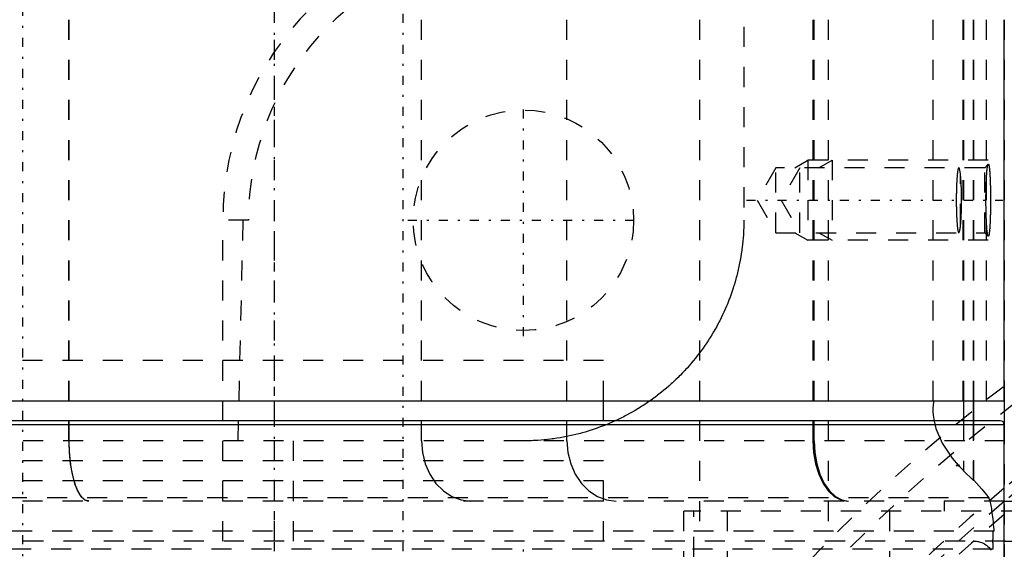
# Model space of a CAD drawing. Extents: x -545 to 345, y -109 to 109.
# Tile 15 of 19: x -100 to -51, y 59 to 85. Entities that reach past the tile are written whole.
import ezdxf

# ---------------------------------------------------------------- set-up
doc = ezdxf.new("R2010")
doc.units = 0
doc.linetypes.add('CENTER', pattern=[1.5, 0.45, -0.5, 0.05, -0.5])
doc.linetypes.add('DASHED', pattern=[2, 1, -1])
for name, color, linetype in [('AM_0', 7, 'CONTINUOUS'), ('AM_3', 7, 'DASHED'), ('AM_7', 7, 'CENTER')]:
    doc.layers.add(name, color=color, linetype=linetype)

msp = doc.modelspace()

# ---------------------------------------------------------------- linework, layer by layer
at = {"layer": 'AM_0', "color": 7, "linetype": 'CONTINUOUS'}
for p, q in [((-51, 66), (-51, 85)), ((-149, 66), (-51, 66)), ((-71, 65), (-71, 66)), ((-53.039, 66), (-53.039, 65)), ((-52.56, 66), (-52.56, 65)), ((-52.525, 65), (-52.525, 66)), ((-51.002, 66), (-51.002, 64.831)), ((-51.2, 65), (-148.8, 65)), ((-51, 64.8), (-149, 64.8)), ((-51, 58), (-51, 64.8)), ((-51, 61), (37, 61)), ((-51.013, 59), (-42, 59))]:
    msp.add_line(p, q, dxfattribs=at)
for points in [[(-54.53, 66, 0), (-54.54, 65.927, 0), (-54.553, 65.781, 0), (-54.56, 65.635, 0), (-54.561, 65.562, 0)], [(-54.561, 65.562, 0), (-54.56, 65.467, 0), (-54.548, 65.276, 0), (-54.524, 65.085, 0), (-54.508, 64.99, 0)]]:
    msp.add_polyline3d(points, dxfattribs=at)
msp.add_arc((-51.2, 64.8), 0.2, 0, 90, dxfattribs=at)
at = {"layer": 'AM_3', "color": 6, "linetype": 'DASHED'}
for p, q in [((-87.43, 59), (-87.43, 99)), ((-64, 88.644), (-64, 75)), ((-97.697, 64), (-97.697, 85)), ((-97.671, 64), (-97.671, 85)), ((-80.09, 64), (-80.09, 85)), ((-72.829, 64), (-72.829, 85)), ((-66.217, 85), (-66.217, 59)), ((-60.55, 85), (-60.55, 64)), ((-60.493, 64), (-60.493, 85)), ((-59.789, 85), (-59.789, 59)), ((-54.561, 85), (-54.561, 65.562)), ((-53.064, 85), (-53.064, 66)), ((-53.039, 85), (-53.039, 66)), ((-53.035, 66), (-53.035, 85)), ((-52.56, 85), (-52.56, 66)), ((-52.525, 66), (-52.525, 85)), ((-51.903, 85), (-51.903, 66)), ((-51.002, 85), (-51.002, 66)), ((-61.456, 77.621), (-60.8, 78)), ((-51.805, 78), (-60.8, 78)), ((-60.8, 78), (-60.8, 74)), ((-60.256, 77.621), (-59.6, 78)), ((-59.6, 78), (-59.6, 74)), ((-51.805, 77.795), (-51.979, 77.621)), ((-62.4, 77.621), (-63.336, 76)), ((-51.979, 77.621), (-62.4, 77.621)), ((-62.4, 74.379), (-62.4, 77.621)), ((-61.2, 77.621), (-62.136, 76)), ((-61.2, 74.379), (-61.2, 77.621)), ((-53.179, 74.812), (-53.179, 77.188)), ((-51.979, 74.379), (-51.979, 77.621)), ((-63.336, 76), (-62.4, 74.379)), ((-62.136, 76), (-61.2, 74.379)), ((-90, -75), (-90, 75)), ((-88.727, 75), (-90, 75)), ((-89.241, 64), (-88.985, 75)), ((-62.4, 74.379), (-51.979, 74.379)), ((-61.456, 74.379), (-60.8, 74)), ((-60.256, 74.379), (-59.6, 74)), ((-51.979, 74.379), (-51.805, 74.205)), ((-51.805, 74), (-60.8, 74)), ((-71, 68), (-129, 68)), ((-71, 68), (-100, 68)), ((-71, 66), (-71, 68)), ((-53.039, 65), (-53.039, 62.512)), ((-52.56, 65), (-52.56, 62.033)), ((-52.525, 62.033), (-52.525, 65)), ((-51.002, 64.831), (-51.002, 41.454)), ((-50.978, 64), (-149.051, 64)), ((-86.5, 64), (-86.5, -64)), ((-71, 63), (-129, 63)), ((-71, 61), (-71, 63)), ((-53.29, 62.803), (-53.398, 62.767)), ((-53.398, 62.767), (-53.288, 62.772)), ((-53.244, 62.725), (-53.398, 62.767)), ((-53.288, 62.772), (-53.29, 62.803)), ((-53.29, 62.803), (-53.244, 62.725)), ((-53.039, 62.512), (-52.56, 62.033)), ((-71, 62), (-129, 62)), ((-71, 59), (-71, 62)), ((-52.56, 62.033), (-52.525, 62.033)), ((-51.002, 61.634), (-51, 61.636)), ((-51, 61), (-149.045, 61)), ((-51.779, 61.163), (-148.221, 61.163)), ((-53.98, 60.5), (-53.98, 61)), ((-51.034, 61), (-51, 61)), ((-51, 60.986), (-51.002, 60.984)), ((-44.152, 60.5), (-67, 60.5)), ((-67, -60.5), (-67, 60.5)), ((-66.5, 10.213), (-66.5, 60.5)), ((-64.819, -60.5), (-64.819, 60.5)), ((-56.709, -60.5), (-56.709, 60.5)), ((-51.002, 60.33), (-51, 60.332)), ((-51.519, 59.5), (-148.481, 59.5)), ((-50.951, 59), (-149.049, 59)), ((-51.571, 58.6), (-148.429, 58.6)), ((-51.571, 58.6), (-51.571, 58.593))]:
    msp.add_line(p, q, dxfattribs=at)
for points in [[(-97.697, 64), (-97.678, 63.415), (-97.623, 62.852), (-97.532, 62.333), (-97.411, 61.879), (-97.263, 61.506), (-97.094, 61.228), (-96.911, 61.058), (-96.72, 61)], [(-80.09, 64), (-80.043, 63.415), (-79.903, 62.852), (-79.676, 62.333), (-79.371, 61.879), (-78.998, 61.506), (-78.573, 61.228), (-78.112, 61.058), (-77.633, 61)], [(-72.829, 64), (-72.782, 63.415), (-72.642, 62.852), (-72.415, 62.333), (-72.109, 61.879), (-71.737, 61.506), (-71.312, 61.228), (-70.851, 61.058), (-70.372, 61)], [(-60.55, 64), (-60.517, 63.415), (-60.419, 62.852), (-60.26, 62.333), (-60.046, 61.879), (-59.785, 61.506), (-59.488, 61.228), (-59.165, 61.058), (-58.829, 61)], [(-60.493, 64), (-60.46, 63.415), (-60.362, 62.852), (-60.203, 62.333), (-59.989, 61.879), (-59.728, 61.506), (-59.431, 61.228), (-59.108, 61.058), (-58.772, 61)]]:
    msp.add_lwpolyline(points, dxfattribs=at)
for points in [[(-51.805, 74.205, 0), (-51.806, 74.206, 0), (-51.809, 74.211, 0), (-51.812, 74.217, 0), (-51.814, 74.22, 0), (-51.816, 74.224, 0), (-51.819, 74.232, 0), (-51.822, 74.242, 0), (-51.825, 74.253, 0), (-51.828, 74.266, 0), (-51.831, 74.28, 0), (-51.833, 74.288, 0), (-51.834, 74.296, 0), (-51.837, 74.313, 0), (-51.841, 74.331, 0), (-51.844, 74.351, 0), (-51.847, 74.372, 0), (-51.85, 74.394, 0), (-51.851, 74.406, 0), (-51.853, 74.418, 0), (-51.855, 74.443, 0), (-51.858, 74.469, 0), (-51.86, 74.483, 0), (-51.861, 74.497, 0), (-51.864, 74.525, 0), (-51.867, 74.555, 0), (-51.868, 74.57, 0), (-51.869, 74.585, 0), (-51.872, 74.617, 0), (-51.874, 74.649, 0), (-51.877, 74.682, 0), (-51.879, 74.716, 0), (-51.881, 74.751, 0), (-51.882, 74.768, 0), (-51.884, 74.786, 0), (-51.886, 74.822, 0), (-51.888, 74.859, 0), (-51.89, 74.898, 0), (-51.892, 74.938, 0), (-51.894, 74.978, 0), (-51.895, 74.999, 0), (-51.896, 75.02, 0), (-51.897, 75.063, 0), (-51.899, 75.107, 0), (-51.901, 75.151, 0), (-51.902, 75.196, 0), (-51.904, 75.243, 0), (-51.905, 75.266, 0), (-51.905, 75.289, 0), (-51.907, 75.337, 0), (-51.908, 75.385, 0), (-51.909, 75.433, 0), (-51.91, 75.482, 0), (-51.911, 75.531, 0), (-51.911, 75.556, 0), (-51.912, 75.581, 0), (-51.913, 75.63, 0), (-51.913, 75.68, 0), (-51.914, 75.73, 0), (-51.914, 75.779, 0), (-51.915, 75.829, 0), (-51.915, 75.854, 0), (-51.915, 75.878, 0), (-51.915, 75.927, 0), (-51.915, 75.976, 0), (-51.915, 76, 0), (-51.915, 76.024, 0), (-51.915, 76.073, 0), (-51.915, 76.122, 0), (-51.915, 76.146, 0), (-51.915, 76.171, 0), (-51.914, 76.221, 0), (-51.914, 76.27, 0), (-51.913, 76.32, 0), (-51.913, 76.37, 0), (-51.912, 76.419, 0), (-51.911, 76.444, 0), (-51.911, 76.469, 0), (-51.91, 76.518, 0), (-51.909, 76.567, 0), (-51.908, 76.615, 0), (-51.907, 76.663, 0), (-51.905, 76.711, 0), (-51.905, 76.734, 0), (-51.904, 76.757, 0), (-51.902, 76.804, 0), (-51.901, 76.849, 0), (-51.899, 76.893, 0), (-51.897, 76.937, 0), (-51.896, 76.98, 0), (-51.895, 77.001, 0), (-51.894, 77.022, 0), (-51.892, 77.062, 0), (-51.89, 77.102, 0), (-51.888, 77.141, 0), (-51.886, 77.178, 0), (-51.884, 77.214, 0), (-51.882, 77.232, 0), (-51.881, 77.249, 0), (-51.879, 77.284, 0), (-51.877, 77.318, 0), (-51.874, 77.351, 0), (-51.872, 77.383, 0), (-51.869, 77.415, 0), (-51.868, 77.43, 0), (-51.867, 77.445, 0), (-51.864, 77.475, 0), (-51.861, 77.503, 0), (-51.86, 77.517, 0), (-51.858, 77.531, 0), (-51.855, 77.557, 0), (-51.853, 77.582, 0), (-51.851, 77.594, 0), (-51.85, 77.606, 0), (-51.847, 77.628, 0), (-51.844, 77.649, 0), (-51.841, 77.669, 0), (-51.837, 77.687, 0), (-51.834, 77.704, 0), (-51.833, 77.712, 0), (-51.831, 77.72, 0), (-51.828, 77.734, 0), (-51.825, 77.747, 0), (-51.822, 77.758, 0), (-51.819, 77.768, 0), (-51.816, 77.776, 0), (-51.814, 77.78, 0), (-51.812, 77.783, 0), (-51.809, 77.789, 0), (-51.806, 77.794, 0), (-51.805, 77.795, 0)], [(-51.805, 77.795, 0), (-51.804, 77.796, 0), (-51.802, 77.797, 0), (-51.801, 77.798, 0), (-51.8, 77.799, 0), (-51.799, 77.799, 0), (-51.797, 77.799, 0), (-51.796, 77.799, 0), (-51.794, 77.798, 0), (-51.792, 77.797, 0), (-51.79, 77.795, 0), (-51.79, 77.794, 0), (-51.789, 77.793, 0), (-51.787, 77.791, 0), (-51.785, 77.788, 0), (-51.784, 77.785, 0), (-51.782, 77.782, 0), (-51.78, 77.778, 0), (-51.779, 77.776, 0), (-51.779, 77.773, 0), (-51.777, 77.769, 0), (-51.775, 77.763, 0), (-51.774, 77.761, 0), (-51.774, 77.758, 0), (-51.772, 77.752, 0), (-51.77, 77.745, 0), (-51.769, 77.742, 0), (-51.769, 77.738, 0), (-51.767, 77.731, 0), (-51.765, 77.723, 0), (-51.764, 77.715, 0), (-51.762, 77.706, 0), (-51.76, 77.697, 0), (-51.76, 77.693, 0), (-51.759, 77.688, 0), (-51.757, 77.678, 0), (-51.756, 77.668, 0), (-51.754, 77.657, 0), (-51.752, 77.646, 0), (-51.751, 77.635, 0), (-51.75, 77.629, 0), (-51.749, 77.623, 0), (-51.748, 77.611, 0), (-51.746, 77.599, 0), (-51.745, 77.586, 0), (-51.743, 77.573, 0), (-51.742, 77.559, 0), (-51.741, 77.552, 0), (-51.74, 77.545, 0), (-51.739, 77.531, 0), (-51.738, 77.517, 0), (-51.736, 77.502, 0), (-51.735, 77.487, 0), (-51.734, 77.471, 0), (-51.733, 77.464, 0), (-51.732, 77.456, 0), (-51.731, 77.44, 0), (-51.73, 77.423, 0), (-51.728, 77.407, 0), (-51.727, 77.39, 0), (-51.726, 77.373, 0), (-51.725, 77.365, 0), (-51.725, 77.356, 0), (-51.723, 77.339, 0), (-51.722, 77.321, 0), (-51.722, 77.312, 0), (-51.721, 77.303, 0), (-51.72, 77.285, 0), (-51.719, 77.266, 0), (-51.718, 77.256, 0), (-51.718, 77.247, 0), (-51.717, 77.227, 0), (-51.716, 77.208, 0), (-51.715, 77.188, 0), (-51.713, 77.167, 0), (-51.712, 77.147, 0), (-51.712, 77.136, 0), (-51.711, 77.126, 0), (-51.71, 77.104, 0), (-51.709, 77.083, 0), (-51.708, 77.061, 0), (-51.708, 77.039, 0), (-51.707, 77.016, 0), (-51.706, 77.005, 0), (-51.706, 76.993, 0), (-51.705, 76.97, 0), (-51.704, 76.947, 0), (-51.703, 76.923, 0), (-51.702, 76.9, 0), (-51.701, 76.876, 0), (-51.701, 76.863, 0), (-51.701, 76.851, 0), (-51.7, 76.827, 0), (-51.699, 76.802, 0), (-51.698, 76.777, 0), (-51.698, 76.752, 0), (-51.697, 76.727, 0), (-51.697, 76.714, 0), (-51.696, 76.702, 0), (-51.696, 76.676, 0), (-51.695, 76.65, 0), (-51.695, 76.624, 0), (-51.694, 76.598, 0), (-51.694, 76.572, 0), (-51.693, 76.559, 0), (-51.693, 76.546, 0), (-51.693, 76.52, 0), (-51.692, 76.493, 0), (-51.692, 76.48, 0), (-51.692, 76.467, 0), (-51.691, 76.44, 0), (-51.691, 76.413, 0), (-51.691, 76.4, 0), (-51.691, 76.387, 0), (-51.69, 76.36, 0), (-51.69, 76.333, 0), (-51.69, 76.306, 0), (-51.689, 76.279, 0), (-51.689, 76.253, 0), (-51.689, 76.239, 0), (-51.689, 76.226, 0), (-51.689, 76.199, 0), (-51.689, 76.172, 0), (-51.688, 76.146, 0), (-51.688, 76.119, 0), (-51.688, 76.092, 0), (-51.688, 76.079, 0), (-51.688, 76.066, 0), (-51.688, 76.039, 0), (-51.688, 76.013, 0), (-51.688, 76, 0)], [(-53.269, 77.621, 0), (-53.271, 77.621, 0), (-53.275, 77.62, 0), (-53.279, 77.617, 0), (-53.28, 77.615, 0), (-53.282, 77.613, 0), (-53.286, 77.608, 0), (-53.29, 77.601, 0), (-53.293, 77.593, 0), (-53.297, 77.584, 0), (-53.301, 77.573, 0), (-53.303, 77.567, 0), (-53.304, 77.561, 0), (-53.308, 77.547, 0), (-53.312, 77.532, 0), (-53.315, 77.516, 0), (-53.319, 77.498, 0), (-53.322, 77.479, 0), (-53.324, 77.469, 0), (-53.326, 77.459, 0), (-53.329, 77.437, 0), (-53.332, 77.414, 0), (-53.334, 77.403, 0), (-53.336, 77.39, 0), (-53.339, 77.365, 0), (-53.342, 77.339, 0), (-53.343, 77.326, 0), (-53.345, 77.312, 0), (-53.348, 77.284, 0), (-53.351, 77.255, 0), (-53.354, 77.225, 0), (-53.356, 77.194, 0), (-53.359, 77.163, 0), (-53.36, 77.147, 0), (-53.361, 77.131, 0), (-53.364, 77.098, 0), (-53.366, 77.063, 0), (-53.368, 77.028, 0), (-53.371, 76.991, 0), (-53.373, 76.954, 0), (-53.374, 76.935, 0), (-53.375, 76.915, 0), (-53.377, 76.876, 0), (-53.379, 76.835, 0), (-53.381, 76.794, 0), (-53.383, 76.752, 0), (-53.384, 76.709, 0), (-53.385, 76.687, 0), (-53.386, 76.665, 0), (-53.387, 76.621, 0), (-53.389, 76.576, 0), (-53.39, 76.531, 0), (-53.391, 76.486, 0), (-53.392, 76.44, 0), (-53.393, 76.417, 0), (-53.393, 76.393, 0), (-53.394, 76.347, 0), (-53.395, 76.3, 0), (-53.395, 76.254, 0), (-53.396, 76.207, 0), (-53.396, 76.161, 0), (-53.396, 76.138, 0), (-53.396, 76.114, 0), (-53.397, 76.068, 0), (-53.397, 76.023, 0), (-53.397, 76, 0), (-53.397, 75.977, 0), (-53.397, 75.932, 0), (-53.396, 75.886, 0), (-53.396, 75.862, 0), (-53.396, 75.839, 0), (-53.396, 75.793, 0), (-53.395, 75.746, 0), (-53.395, 75.7, 0), (-53.394, 75.653, 0), (-53.393, 75.607, 0), (-53.393, 75.583, 0), (-53.392, 75.56, 0), (-53.391, 75.514, 0), (-53.39, 75.469, 0), (-53.389, 75.424, 0), (-53.387, 75.379, 0), (-53.386, 75.335, 0), (-53.385, 75.313, 0), (-53.384, 75.291, 0), (-53.383, 75.248, 0), (-53.381, 75.206, 0), (-53.379, 75.165, 0), (-53.377, 75.124, 0), (-53.375, 75.085, 0), (-53.374, 75.065, 0), (-53.373, 75.046, 0), (-53.371, 75.009, 0), (-53.368, 74.972, 0), (-53.366, 74.937, 0), (-53.364, 74.902, 0), (-53.361, 74.869, 0), (-53.36, 74.853, 0), (-53.359, 74.837, 0), (-53.356, 74.806, 0), (-53.354, 74.775, 0), (-53.351, 74.745, 0), (-53.348, 74.716, 0), (-53.345, 74.688, 0), (-53.343, 74.674, 0), (-53.342, 74.661, 0), (-53.339, 74.635, 0), (-53.336, 74.61, 0), (-53.334, 74.597, 0), (-53.332, 74.586, 0), (-53.329, 74.563, 0), (-53.326, 74.541, 0), (-53.324, 74.531, 0), (-53.322, 74.521, 0), (-53.319, 74.502, 0), (-53.315, 74.484, 0), (-53.312, 74.468, 0), (-53.308, 74.453, 0), (-53.304, 74.439, 0), (-53.303, 74.433, 0), (-53.301, 74.427, 0), (-53.297, 74.416, 0), (-53.293, 74.407, 0), (-53.29, 74.399, 0), (-53.286, 74.392, 0), (-53.282, 74.387, 0), (-53.28, 74.385, 0), (-53.279, 74.383, 0), (-53.275, 74.38, 0), (-53.271, 74.379, 0), (-53.269, 74.379, 0)], [(-53.179, 77.188, 0), (-53.181, 77.21, 0), (-53.185, 77.253, 0), (-53.19, 77.294, 0), (-53.192, 77.314, 0), (-53.194, 77.334, 0), (-53.199, 77.371, 0), (-53.204, 77.406, 0), (-53.209, 77.439, 0), (-53.214, 77.469, 0), (-53.219, 77.497, 0), (-53.221, 77.509, 0), (-53.224, 77.522, 0), (-53.229, 77.544, 0), (-53.235, 77.563, 0), (-53.24, 77.58, 0), (-53.245, 77.594, 0), (-53.251, 77.605, 0), (-53.254, 77.609, 0), (-53.256, 77.613, 0), (-53.262, 77.618, 0), (-53.267, 77.621, 0), (-53.269, 77.621, 0)], [(-53.179, 74.812, 0), (-53.178, 74.82, 0), (-53.177, 74.836, 0), (-53.175, 74.852, 0), (-53.174, 74.86, 0), (-53.174, 74.868, 0), (-53.172, 74.885, 0), (-53.171, 74.902, 0), (-53.169, 74.919, 0), (-53.168, 74.937, 0), (-53.166, 74.955, 0), (-53.166, 74.964, 0), (-53.165, 74.973, 0), (-53.163, 74.992, 0), (-53.162, 75.011, 0), (-53.161, 75.03, 0), (-53.159, 75.049, 0), (-53.158, 75.069, 0), (-53.157, 75.079, 0), (-53.157, 75.09, 0), (-53.156, 75.11, 0), (-53.154, 75.131, 0), (-53.154, 75.141, 0), (-53.153, 75.152, 0), (-53.152, 75.173, 0), (-53.151, 75.195, 0), (-53.15, 75.206, 0), (-53.15, 75.217, 0), (-53.149, 75.239, 0), (-53.148, 75.261, 0), (-53.147, 75.284, 0), (-53.146, 75.306, 0), (-53.145, 75.329, 0), (-53.144, 75.341, 0), (-53.144, 75.352, 0), (-53.143, 75.376, 0), (-53.142, 75.399, 0), (-53.141, 75.423, 0), (-53.14, 75.447, 0), (-53.139, 75.471, 0), (-53.139, 75.483, 0), (-53.139, 75.495, 0), (-53.138, 75.519, 0), (-53.137, 75.543, 0), (-53.137, 75.568, 0), (-53.136, 75.592, 0), (-53.136, 75.617, 0), (-53.135, 75.629, 0), (-53.135, 75.642, 0), (-53.135, 75.666, 0), (-53.134, 75.691, 0), (-53.134, 75.716, 0), (-53.133, 75.741, 0), (-53.133, 75.766, 0), (-53.133, 75.778, 0), (-53.133, 75.79, 0), (-53.132, 75.815, 0), (-53.132, 75.84, 0), (-53.132, 75.865, 0), (-53.132, 75.89, 0), (-53.132, 75.914, 0), (-53.132, 75.927, 0), (-53.132, 75.939, 0), (-53.132, 75.963, 0), (-53.131, 75.988, 0), (-53.131, 76, 0), (-53.131, 76.012, 0), (-53.132, 76.037, 0), (-53.132, 76.061, 0), (-53.132, 76.073, 0), (-53.132, 76.086, 0), (-53.132, 76.11, 0), (-53.132, 76.135, 0), (-53.132, 76.16, 0), (-53.132, 76.185, 0), (-53.133, 76.21, 0), (-53.133, 76.222, 0), (-53.133, 76.234, 0), (-53.133, 76.259, 0), (-53.134, 76.284, 0), (-53.134, 76.309, 0), (-53.135, 76.334, 0), (-53.135, 76.358, 0), (-53.135, 76.371, 0), (-53.136, 76.383, 0), (-53.136, 76.408, 0), (-53.137, 76.432, 0), (-53.137, 76.457, 0), (-53.138, 76.481, 0), (-53.139, 76.505, 0), (-53.139, 76.517, 0), (-53.139, 76.529, 0), (-53.14, 76.553, 0), (-53.141, 76.577, 0), (-53.142, 76.601, 0), (-53.143, 76.624, 0), (-53.144, 76.648, 0), (-53.144, 76.659, 0), (-53.145, 76.671, 0), (-53.146, 76.694, 0), (-53.147, 76.716, 0), (-53.148, 76.739, 0), (-53.149, 76.761, 0), (-53.15, 76.783, 0), (-53.15, 76.794, 0), (-53.151, 76.805, 0), (-53.152, 76.827, 0), (-53.153, 76.848, 0), (-53.154, 76.859, 0), (-53.154, 76.869, 0), (-53.156, 76.89, 0), (-53.157, 76.91, 0), (-53.157, 76.921, 0), (-53.158, 76.931, 0), (-53.159, 76.951, 0), (-53.161, 76.97, 0), (-53.162, 76.989, 0), (-53.163, 77.008, 0), (-53.165, 77.027, 0), (-53.166, 77.036, 0), (-53.166, 77.045, 0), (-53.168, 77.063, 0), (-53.169, 77.081, 0), (-53.171, 77.098, 0), (-53.172, 77.115, 0), (-53.174, 77.132, 0), (-53.174, 77.14, 0), (-53.175, 77.148, 0), (-53.177, 77.164, 0), (-53.178, 77.18, 0), (-53.179, 77.188, 0)], [(-51.688, 76, 0), (-51.688, 75.987, 0), (-51.688, 75.961, 0), (-51.688, 75.934, 0), (-51.688, 75.921, 0), (-51.688, 75.908, 0), (-51.688, 75.881, 0), (-51.688, 75.854, 0), (-51.689, 75.828, 0), (-51.689, 75.801, 0), (-51.689, 75.774, 0), (-51.689, 75.761, 0), (-51.689, 75.747, 0), (-51.689, 75.721, 0), (-51.69, 75.694, 0), (-51.69, 75.667, 0), (-51.69, 75.64, 0), (-51.691, 75.613, 0), (-51.691, 75.6, 0), (-51.691, 75.587, 0), (-51.691, 75.56, 0), (-51.692, 75.533, 0), (-51.692, 75.52, 0), (-51.692, 75.507, 0), (-51.693, 75.48, 0), (-51.693, 75.454, 0), (-51.693, 75.441, 0), (-51.694, 75.428, 0), (-51.694, 75.402, 0), (-51.695, 75.376, 0), (-51.695, 75.35, 0), (-51.696, 75.324, 0), (-51.696, 75.298, 0), (-51.697, 75.286, 0), (-51.697, 75.273, 0), (-51.698, 75.248, 0), (-51.698, 75.223, 0), (-51.699, 75.198, 0), (-51.7, 75.173, 0), (-51.701, 75.149, 0), (-51.701, 75.137, 0), (-51.701, 75.124, 0), (-51.702, 75.1, 0), (-51.703, 75.077, 0), (-51.704, 75.053, 0), (-51.705, 75.03, 0), (-51.706, 75.007, 0), (-51.706, 74.995, 0), (-51.707, 74.984, 0), (-51.708, 74.961, 0), (-51.708, 74.939, 0), (-51.709, 74.917, 0), (-51.71, 74.896, 0), (-51.711, 74.874, 0), (-51.712, 74.864, 0), (-51.712, 74.853, 0), (-51.713, 74.833, 0), (-51.715, 74.812, 0), (-51.716, 74.792, 0), (-51.717, 74.773, 0), (-51.718, 74.753, 0), (-51.718, 74.744, 0), (-51.719, 74.734, 0), (-51.72, 74.715, 0), (-51.721, 74.697, 0), (-51.722, 74.688, 0), (-51.722, 74.679, 0), (-51.723, 74.661, 0), (-51.725, 74.644, 0), (-51.725, 74.635, 0), (-51.726, 74.627, 0), (-51.727, 74.61, 0), (-51.728, 74.593, 0), (-51.73, 74.577, 0), (-51.731, 74.56, 0), (-51.732, 74.544, 0), (-51.733, 74.536, 0), (-51.734, 74.529, 0), (-51.735, 74.513, 0), (-51.736, 74.498, 0), (-51.738, 74.483, 0), (-51.739, 74.469, 0), (-51.74, 74.455, 0), (-51.741, 74.448, 0), (-51.742, 74.441, 0), (-51.743, 74.427, 0), (-51.745, 74.414, 0), (-51.746, 74.401, 0), (-51.748, 74.389, 0), (-51.749, 74.377, 0), (-51.75, 74.371, 0), (-51.751, 74.365, 0), (-51.752, 74.354, 0), (-51.754, 74.343, 0), (-51.756, 74.332, 0), (-51.757, 74.322, 0), (-51.759, 74.312, 0), (-51.76, 74.307, 0), (-51.76, 74.303, 0), (-51.762, 74.294, 0), (-51.764, 74.285, 0), (-51.765, 74.277, 0), (-51.767, 74.269, 0), (-51.769, 74.262, 0), (-51.769, 74.258, 0), (-51.77, 74.255, 0), (-51.772, 74.248, 0), (-51.774, 74.242, 0), (-51.774, 74.239, 0), (-51.775, 74.237, 0), (-51.777, 74.231, 0), (-51.779, 74.227, 0), (-51.779, 74.224, 0), (-51.78, 74.222, 0), (-51.782, 74.218, 0), (-51.784, 74.215, 0), (-51.785, 74.212, 0), (-51.787, 74.209, 0), (-51.789, 74.207, 0), (-51.79, 74.206, 0), (-51.79, 74.205, 0), (-51.792, 74.203, 0), (-51.794, 74.202, 0), (-51.796, 74.201, 0), (-51.797, 74.201, 0), (-51.799, 74.201, 0), (-51.8, 74.201, 0), (-51.801, 74.202, 0), (-51.802, 74.203, 0), (-51.804, 74.204, 0), (-51.805, 74.205, 0)], [(-64, 75, 0), (-64, 74.92, 0), (-64.003, 74.76, 0), (-64.007, 74.6, 0), (-64.01, 74.52, 0), (-64.014, 74.44, 0), (-64.024, 74.281, 0), (-64.035, 74.121, 0), (-64.049, 73.962, 0), (-64.065, 73.802, 0), (-64.084, 73.644, 0), (-64.094, 73.564, 0), (-64.105, 73.485, 0), (-64.128, 73.327, 0), (-64.154, 73.169, 0), (-64.181, 73.011, 0), (-64.211, 72.854, 0), (-64.244, 72.697, 0), (-64.261, 72.619, 0), (-64.278, 72.541, 0), (-64.315, 72.385, 0), (-64.354, 72.23, 0), (-64.375, 72.153, 0), (-64.396, 72.076, 0), (-64.439, 71.922, 0), (-64.485, 71.769, 0), (-64.509, 71.692, 0), (-64.533, 71.616, 0), (-64.584, 71.464, 0), (-64.636, 71.313, 0), (-64.691, 71.163, 0), (-64.748, 71.013, 0), (-64.807, 70.864, 0), (-64.837, 70.79, 0), (-64.868, 70.717, 0), (-64.932, 70.57, 0), (-64.997, 70.424, 0), (-65.065, 70.279, 0), (-65.134, 70.135, 0), (-65.206, 69.992, 0), (-65.243, 69.921, 0), (-65.28, 69.85, 0), (-65.356, 69.709, 0), (-65.434, 69.569, 0), (-65.514, 69.431, 0), (-65.596, 69.293, 0), (-65.68, 69.157, 0), (-65.723, 69.09, 0), (-65.766, 69.022, 0), (-65.854, 68.889, 0), (-65.944, 68.756, 0), (-66.035, 68.625, 0), (-66.129, 68.496, 0), (-66.225, 68.367, 0), (-66.273, 68.304, 0), (-66.322, 68.24, 0), (-66.421, 68.115, 0), (-66.522, 67.991, 0), (-66.625, 67.868, 0), (-66.73, 67.747, 0), (-66.836, 67.628, 0), (-66.89, 67.569, 0), (-66.944, 67.51, 0), (-67.054, 67.393, 0), (-67.165, 67.279, 0), (-67.222, 67.222, 0), (-67.279, 67.165, 0), (-67.393, 67.054, 0), (-67.51, 66.944, 0), (-67.569, 66.89, 0), (-67.628, 66.836, 0), (-67.747, 66.73, 0), (-67.868, 66.625, 0), (-67.991, 66.522, 0), (-68.115, 66.421, 0), (-68.24, 66.322, 0), (-68.304, 66.273, 0), (-68.367, 66.225, 0), (-68.496, 66.129, 0), (-68.625, 66.035, 0), (-68.756, 65.944, 0), (-68.889, 65.854, 0), (-69.022, 65.766, 0), (-69.09, 65.723, 0), (-69.157, 65.68, 0), (-69.293, 65.596, 0), (-69.431, 65.514, 0), (-69.569, 65.434, 0), (-69.709, 65.356, 0), (-69.85, 65.28, 0), (-69.921, 65.243, 0), (-69.992, 65.206, 0), (-70.135, 65.134, 0), (-70.279, 65.065, 0), (-70.424, 64.997, 0), (-70.57, 64.932, 0), (-70.717, 64.868, 0), (-70.79, 64.837, 0), (-70.864, 64.807, 0), (-71.013, 64.748, 0), (-71.163, 64.691, 0), (-71.313, 64.636, 0), (-71.464, 64.584, 0), (-71.616, 64.533, 0), (-71.692, 64.509, 0), (-71.769, 64.485, 0), (-71.922, 64.439, 0), (-72.076, 64.396, 0), (-72.153, 64.375, 0), (-72.23, 64.354, 0), (-72.385, 64.315, 0), (-72.541, 64.278, 0), (-72.619, 64.261, 0), (-72.697, 64.244, 0), (-72.854, 64.211, 0), (-73.011, 64.181, 0), (-73.169, 64.154, 0), (-73.327, 64.128, 0), (-73.485, 64.105, 0), (-73.564, 64.094, 0), (-73.644, 64.084, 0), (-73.802, 64.065, 0), (-73.962, 64.049, 0), (-74.121, 64.035, 0), (-74.281, 64.024, 0), (-74.44, 64.014, 0), (-74.52, 64.01, 0), (-74.6, 64.007, 0), (-74.76, 64.003, 0), (-74.92, 64, 0), (-75, 64, 0)], [(-53.269, 74.379, 0), (-53.267, 74.379, 0), (-53.262, 74.382, 0), (-53.256, 74.387, 0), (-53.254, 74.391, 0), (-53.251, 74.395, 0), (-53.245, 74.406, 0), (-53.24, 74.42, 0), (-53.235, 74.437, 0), (-53.229, 74.456, 0), (-53.224, 74.478, 0), (-53.221, 74.491, 0), (-53.219, 74.503, 0), (-53.214, 74.531, 0), (-53.209, 74.561, 0), (-53.204, 74.594, 0), (-53.199, 74.629, 0), (-53.194, 74.666, 0), (-53.192, 74.686, 0), (-53.19, 74.706, 0), (-53.185, 74.747, 0), (-53.181, 74.79, 0), (-53.179, 74.812, 0)], [(-54.508, 64.99, 0), (-54.416, 64.62, 0), (-54.099, 63.88, 0), (-53.603, 63.141, 0), (-53.288, 62.772, 0)], [(-96.693, 61, 0), (-96.7, 61, 0), (-96.713, 61.001, 0), (-96.727, 61.002, 0), (-96.734, 61.003, 0), (-96.741, 61.004, 0), (-96.755, 61.006, 0), (-96.769, 61.009, 0), (-96.783, 61.013, 0), (-96.798, 61.017, 0), (-96.812, 61.022, 0), (-96.819, 61.025, 0), (-96.826, 61.028, 0), (-96.841, 61.034, 0), (-96.855, 61.041, 0), (-96.869, 61.049, 0), (-96.884, 61.058, 0), (-96.898, 61.067, 0), (-96.905, 61.071, 0), (-96.912, 61.076, 0), (-96.927, 61.087, 0), (-96.941, 61.098, 0), (-96.948, 61.103, 0), (-96.955, 61.109, 0), (-96.969, 61.121, 0), (-96.982, 61.134, 0), (-96.989, 61.141, 0), (-96.996, 61.147, 0), (-97.009, 61.161, 0), (-97.023, 61.175, 0), (-97.036, 61.19, 0), (-97.048, 61.205, 0), (-97.061, 61.22, 0), (-97.067, 61.228, 0), (-97.073, 61.236, 0), (-97.086, 61.253, 0), (-97.098, 61.27, 0), (-97.111, 61.288, 0), (-97.124, 61.306, 0), (-97.136, 61.326, 0), (-97.143, 61.336, 0), (-97.149, 61.346, 0), (-97.162, 61.367, 0), (-97.174, 61.388, 0), (-97.187, 61.41, 0), (-97.199, 61.433, 0), (-97.212, 61.456, 0), (-97.218, 61.468, 0), (-97.224, 61.48, 0), (-97.236, 61.505, 0), (-97.248, 61.53, 0), (-97.26, 61.556, 0), (-97.272, 61.582, 0), (-97.284, 61.609, 0), (-97.29, 61.622, 0), (-97.295, 61.636, 0), (-97.307, 61.663, 0), (-97.318, 61.691, 0), (-97.329, 61.719, 0), (-97.339, 61.748, 0), (-97.35, 61.777, 0), (-97.355, 61.791, 0), (-97.36, 61.805, 0), (-97.37, 61.834, 0), (-97.38, 61.863, 0), (-97.385, 61.878, 0), (-97.389, 61.893, 0), (-97.399, 61.922, 0), (-97.408, 61.953, 0), (-97.413, 61.969, 0), (-97.418, 61.984, 0), (-97.427, 62.017, 0), (-97.436, 62.049, 0), (-97.446, 62.083, 0), (-97.455, 62.117, 0), (-97.464, 62.151, 0), (-97.468, 62.169, 0), (-97.472, 62.187, 0), (-97.481, 62.222, 0), (-97.49, 62.259, 0), (-97.498, 62.295, 0), (-97.506, 62.332, 0), (-97.514, 62.37, 0), (-97.518, 62.389, 0), (-97.522, 62.408, 0), (-97.53, 62.446, 0), (-97.537, 62.484, 0), (-97.545, 62.523, 0), (-97.552, 62.561, 0), (-97.558, 62.6, 0), (-97.562, 62.62, 0), (-97.565, 62.639, 0), (-97.571, 62.678, 0), (-97.577, 62.717, 0), (-97.583, 62.755, 0), (-97.589, 62.794, 0), (-97.594, 62.832, 0), (-97.597, 62.851, 0), (-97.599, 62.87, 0), (-97.604, 62.909, 0), (-97.609, 62.949, 0), (-97.614, 62.989, 0), (-97.619, 63.029, 0), (-97.623, 63.07, 0), (-97.625, 63.091, 0), (-97.628, 63.112, 0), (-97.632, 63.154, 0), (-97.636, 63.197, 0), (-97.638, 63.218, 0), (-97.639, 63.24, 0), (-97.643, 63.283, 0), (-97.646, 63.327, 0), (-97.648, 63.348, 0), (-97.65, 63.37, 0), (-97.653, 63.414, 0), (-97.655, 63.458, 0), (-97.658, 63.503, 0), (-97.66, 63.547, 0), (-97.662, 63.591, 0), (-97.663, 63.613, 0), (-97.664, 63.635, 0), (-97.666, 63.679, 0), (-97.667, 63.723, 0), (-97.668, 63.766, 0), (-97.669, 63.81, 0), (-97.67, 63.853, 0), (-97.671, 63.874, 0), (-97.671, 63.895, 0), (-97.671, 63.938, 0), (-97.671, 63.979, 0), (-97.671, 64, 0)], [(-53.244, 62.725, 0), (-53.211, 62.689, 0), (-53.143, 62.619, 0), (-53.074, 62.548, 0), (-53.039, 62.512, 0)], [(-52.525, 62.033, 0), (-52.383, 61.888, 0), (-52.121, 61.598, 0), (-51.886, 61.308, 0), (-51.779, 61.163, 0)], [(-51.779, 61.163, 0), (-51.771, 61.143, 0), (-51.754, 61.099, 0), (-51.738, 61.048, 0), (-51.73, 61.021, 0), (-51.722, 60.991, 0), (-51.706, 60.929, 0), (-51.691, 60.86, 0), (-51.675, 60.784, 0), (-51.66, 60.703, 0), (-51.645, 60.616, 0), (-51.638, 60.57, 0), (-51.631, 60.523, 0), (-51.616, 60.423, 0), (-51.602, 60.318, 0), (-51.589, 60.208, 0), (-51.575, 60.091, 0), (-51.562, 59.969, 0), (-51.556, 59.906, 0), (-51.549, 59.842, 0), (-51.537, 59.709, 0), (-51.525, 59.571, 0), (-51.519, 59.5, 0)], [(-51.555, 59.5, 0), (-51.556, 59.5, 0), (-51.556, 59.5, 0), (-51.557, 59.499, 0), (-51.557, 59.499, 0), (-51.557, 59.498, 0), (-51.558, 59.497, 0), (-51.558, 59.496, 0), (-51.559, 59.495, 0), (-51.56, 59.493, 0), (-51.56, 59.491, 0), (-51.561, 59.489, 0), (-51.561, 59.488, 0), (-51.561, 59.486, 0), (-51.562, 59.483, 0), (-51.563, 59.479, 0), (-51.563, 59.476, 0), (-51.564, 59.472, 0), (-51.564, 59.47, 0), (-51.564, 59.468, 0), (-51.565, 59.464, 0), (-51.566, 59.46, 0), (-51.566, 59.457, 0), (-51.566, 59.455, 0), (-51.567, 59.45, 0), (-51.567, 59.444, 0), (-51.568, 59.442, 0), (-51.568, 59.439, 0), (-51.568, 59.433, 0), (-51.569, 59.427, 0), (-51.569, 59.421, 0), (-51.57, 59.415, 0), (-51.571, 59.408, 0), (-51.571, 59.405, 0), (-51.571, 59.401, 0), (-51.572, 59.394, 0), (-51.572, 59.387, 0), (-51.572, 59.38, 0), (-51.573, 59.372, 0), (-51.573, 59.365, 0), (-51.574, 59.361, 0), (-51.574, 59.357, 0), (-51.574, 59.349, 0), (-51.575, 59.341, 0), (-51.575, 59.333, 0), (-51.575, 59.324, 0), (-51.576, 59.315, 0), (-51.576, 59.311, 0), (-51.576, 59.306, 0), (-51.577, 59.297, 0), (-51.577, 59.288, 0), (-51.577, 59.278, 0), (-51.578, 59.268, 0), (-51.578, 59.258, 0), (-51.578, 59.253, 0), (-51.578, 59.248, 0), (-51.579, 59.238, 0), (-51.579, 59.228, 0), (-51.579, 59.217, 0), (-51.579, 59.206, 0), (-51.58, 59.196, 0), (-51.58, 59.19, 0), (-51.58, 59.185, 0), (-51.58, 59.174, 0), (-51.58, 59.163, 0), (-51.58, 59.157, 0), (-51.581, 59.151, 0), (-51.581, 59.14, 0), (-51.581, 59.129, 0), (-51.581, 59.123, 0), (-51.581, 59.117, 0), (-51.581, 59.106, 0), (-51.581, 59.095, 0), (-51.581, 59.083, 0), (-51.582, 59.072, 0), (-51.582, 59.06, 0), (-51.582, 59.055, 0), (-51.582, 59.049, 0), (-51.582, 59.038, 0), (-51.582, 59.026, 0), (-51.582, 59.015, 0), (-51.582, 59.004, 0), (-51.582, 58.993, 0), (-51.582, 58.987, 0), (-51.582, 58.981, 0), (-51.582, 58.97, 0), (-51.582, 58.959, 0), (-51.582, 58.947, 0), (-51.582, 58.936, 0), (-51.582, 58.925, 0), (-51.581, 58.919, 0), (-51.581, 58.913, 0), (-51.581, 58.902, 0), (-51.581, 58.89, 0), (-51.581, 58.879, 0), (-51.581, 58.868, 0), (-51.581, 58.856, 0), (-51.581, 58.851, 0), (-51.581, 58.845, 0), (-51.58, 58.834, 0), (-51.58, 58.823, 0), (-51.58, 58.812, 0), (-51.58, 58.801, 0), (-51.579, 58.79, 0), (-51.579, 58.785, 0), (-51.579, 58.78, 0), (-51.579, 58.769, 0), (-51.578, 58.759, 0), (-51.578, 58.754, 0), (-51.578, 58.748, 0), (-51.578, 58.738, 0), (-51.578, 58.728, 0), (-51.577, 58.724, 0), (-51.577, 58.719, 0), (-51.577, 58.709, 0), (-51.576, 58.7, 0), (-51.576, 58.691, 0), (-51.576, 58.682, 0), (-51.575, 58.673, 0), (-51.575, 58.669, 0), (-51.575, 58.665, 0), (-51.574, 58.656, 0), (-51.574, 58.648, 0), (-51.574, 58.641, 0), (-51.573, 58.633, 0), (-51.573, 58.625, 0), (-51.573, 58.622, 0), (-51.572, 58.618, 0), (-51.572, 58.611, 0), (-51.571, 58.603, 0), (-51.571, 58.6, 0)], [(-52.498, 59, 0), (-52.462, 58.999, 0), (-52.392, 58.994, 0), (-52.322, 58.984, 0), (-52.287, 58.978, 0), (-52.252, 58.969, 0), (-52.184, 58.95, 0), (-52.117, 58.925, 0), (-52.052, 58.895, 0), (-51.989, 58.861, 0), (-51.928, 58.822, 0), (-51.898, 58.801, 0), (-51.87, 58.778, 0), (-51.814, 58.73, 0), (-51.761, 58.676, 0), (-51.711, 58.617, 0), (-51.664, 58.552, 0)]]:
    msp.add_polyline3d(points, dxfattribs=at)
for centre, radius in [((0, 0), 84), ((0, 0), 83), ((-75, 75), 5.5)]:
    msp.add_circle(centre, radius, dxfattribs=at)
for centre, radius, start, end in [((-75, 75), 15, 90.5242, 180), ((-75, 75), 13.727, 96.2995, 180), ((0, 0), 79.5, 59.79173, 129.90447), ((0, 0), 80, 105.74055, 129.60565), ((0, 0), 79, 102.91991, 130.2084), ((0, 0), 63, 75.52435, 284.47565), ((0, 0), 62.5, 77.42188, 178.16622), ((0, 0), 80, 129.60788, 230.39212), ((0, 0), 79.5, 129.90672, 230.09328), ((0, 0), 79, 130.21068, 229.78932)]:
    msp.add_arc(centre, radius, start, end, dxfattribs=at)
at = {"layer": 'AM_7', "color": 4, "linetype": 'CENTER'}
for p, q in [((-100, 108.9), (-100, -108.9)), ((-87.43, -108.9), (-87.43, 108.9)), ((-81.002, -108.9), (-81.002, 108.9)), ((-75, 69.225), (-75, 80.775)), ((-63.863, 76), (-51.073, 76)), ((-80.775, 75), (-69.225, 75)), ((-75, 51.325), (-75, 58.675))]:
    msp.add_line(p, q, dxfattribs=at)

doc.saveas('drawing.dxf')
